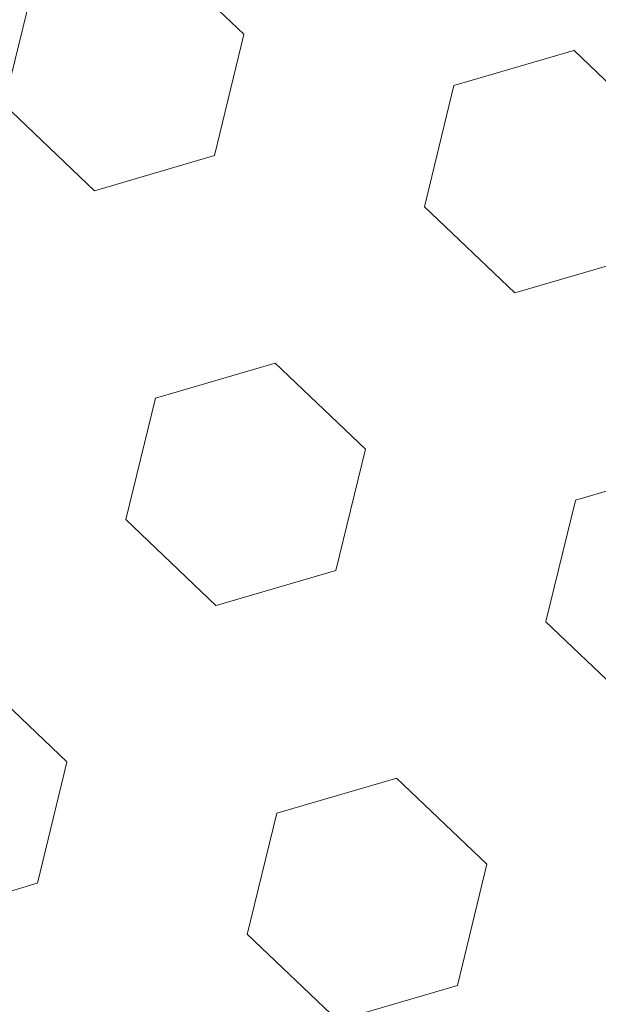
# Model space of a CAD drawing. Header units: millimetres. Extents: x 2943 to 3105, y 1618 to 1828.
# Tile 39 of 81: x 3011.08 to 3011.522, y 1761.238 to 1761.99. Entities that reach past the tile are written whole.
import ezdxf

# ---------------------------------------------------------------- set-up
doc = ezdxf.new("R2010")
doc.units = ezdxf.units.MM
doc.linetypes.add('1.4_0.7', pattern=[2.1, 1.4, -0.7])
doc.linetypes.add('ACAD_ISO03W100', pattern=[30, 12, -18])
for name, color, linetype, lineweight in [('1 poly easy', 76, '1.4_0.7', 9), ('1_strefa', 7, 'ACAD_ISO03W100', 13), ('wymiary', 7, 'Continuous', 9)]:
    doc.layers.add(name, color=color, linetype=linetype, lineweight=lineweight)
picture_1 = doc.add_image_def('image1.jpg', size_in_pixel=(9921, 7015))

msp = doc.modelspace()

# ---------------------------------------------------------------- hatches: boundary and pattern name
at = {"layer": '1 poly easy'}
h = msp.add_hatch(dxfattribs=at)
h.set_pattern_fill('HEX', color=256, scale=0.03, angle=-43.67331)
h.set_pattern_definition([(316.3266854, (-370.3121, 1244.69912), (0.113924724, 0.119326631), [0.09525, -0.1905]), (76.3266854, (-370.3121, 1244.69912), (-0.1603022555, 0.0389983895), [0.09525, -0.1905]), (16.3266854, (-370.2432, 1244.63335), (-0.046377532, 0.15832502), [0.09525, -0.1905])])
h.paths.add_polyline_path([(3012.95163, 1765.25241), (3013.0911, 1759.25404), (3004.09353, 1759.04483), (3003.95406, 1765.04321)])

# ---------------------------------------------------------------- linework, layer by layer
at = {"layer": '1_strefa', "color": 0, "ltscale": 0.01}
msp.add_lwpolyline([(3011.8592, 1764.26921, 0.148342), (3010.75443, 1764.54202), (3009.76628, 1764.49015, 0.052411), (3009.34871, 1764.512), (3007.79714, 1764.43055, 0.022164), (3007.62074, 1764.41343, 0.174461), (3006.38884, 1764.78507), (3006.30537, 1764.78069, 0.414214), (3004.50758, 1762.7837), (3004.57873, 1761.42833, 0.414214), (3006.57571, 1759.63054), (3006.65919, 1759.63492, 0.076881), (3007.22778, 1759.75368, 0.105141), (3008.04947, 1759.62355), (3009.60105, 1759.705, 0.021557), (3009.77263, 1759.72144, 0.174746), (3011.00622, 1759.34854), (3011.1315, 1759.35512, 0.414214), (3012.92929, 1761.35211), (3012.85884, 1762.69429, 0.262338)], format="xyb", close=True, dxfattribs=at)

# ---------------------------------------------------------------- pictures from other files: only their frames are drawn
at = {"layer": 'wymiary'}
image = msp.add_image(picture_1, insert=(3104.88971, 1618.26047), size_in_units=(209.9945, 148.48417), rotation=90, dxfattribs=dict(at, fade=54))
image.dxf.flags = 7

doc.saveas('drawing.dxf')
